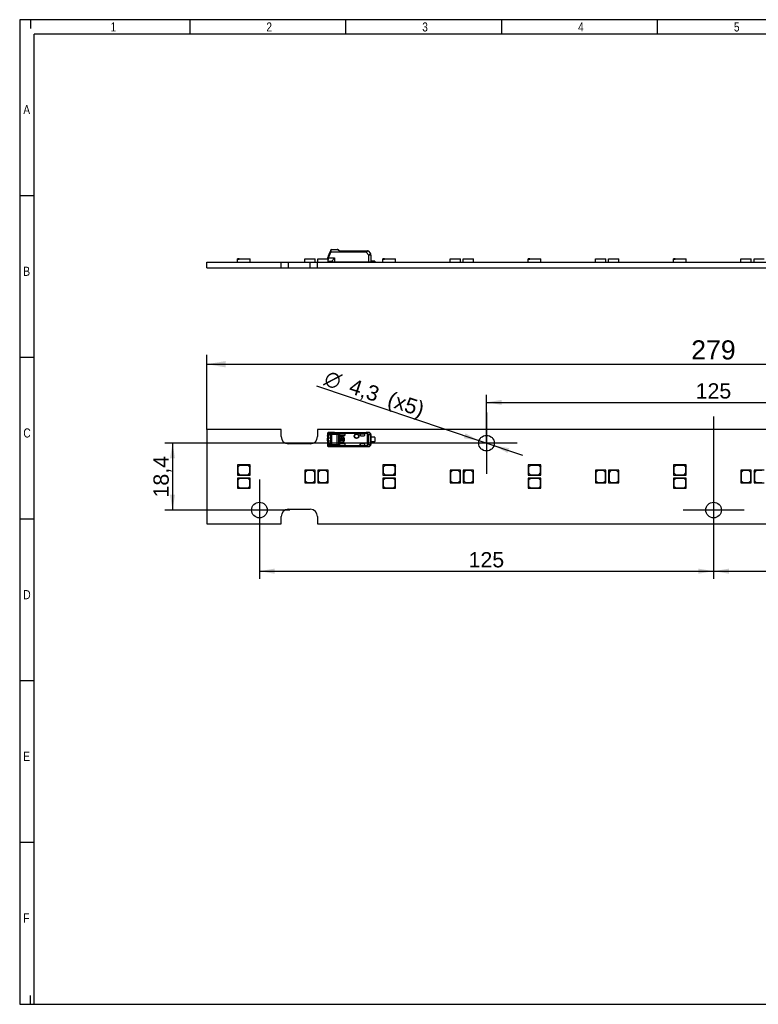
# Model space of a CAD drawing. Header units: millimetres. Extents: x 16 to 406, y 5 to 285.
# Tile 1 of 3: x 16 to 219, y 14 to 285. Entities that reach past the tile are written whole.
import ezdxf
from ezdxf.enums import TextEntityAlignment as Align
from ezdxf.lldxf.tags import DXFTag

# ---------------------------------------------------------------- set-up
doc = ezdxf.new("R2010")
doc.units = ezdxf.units.MM
for name, color, linetype in [('10', 7, 'Continuous'), ('Default', 7, 'Continuous'), ('LINLED_280X26MM_', 7, 'Continuous')]:
    doc.layers.add(name, color=color, linetype=linetype)
doc.styles.add('SEACAD_Arial', font='arial.ttf')
doc.styles.add('SEACAD_Solid_Edge_ANSI1_Symbols', font='semeca1.ttf')
tags = doc.linetypes.add('CENTER2', pattern=[28.575, 19.05, -3.175, 3.175, -3.175]).pattern_tags.tags
tags[10:11] = [DXFTag(74, 4), DXFTag(75, 0), DXFTag(340, '0'), DXFTag(46, 0.0), DXFTag(50, 0.0), DXFTag(44, 0.0), DXFTag(45, 0.0)]
tags[8:9] = [DXFTag(74, 4), DXFTag(75, 0), DXFTag(340, '0'), DXFTag(46, 0.0), DXFTag(50, 0.0), DXFTag(44, 0.0), DXFTag(45, 0.0)]
tags[6:7] = [DXFTag(74, 4), DXFTag(75, 0), DXFTag(340, '0'), DXFTag(46, 0.0), DXFTag(50, 0.0), DXFTag(44, 0.0), DXFTag(45, 0.0)]
tags[4:5] = [DXFTag(74, 4), DXFTag(75, 0), DXFTag(340, '0'), DXFTag(46, 0.0), DXFTag(50, 0.0), DXFTag(44, 0.0), DXFTag(45, 0.0)]
doc.dimstyles.new('ISO', dxfattribs={"dimtxt": 5.25, "dimasz": 5.25, "dimexe": 2.625, "dimexo": 0, "dimgap": 1.3125, "dimtad": 1, "dimtxsty": 'SEACAD_Arial', "dimblk1": '_SE_FILLED', "dimblk2": '_SE_FILLED', "dimsah": 1, "dimcen": 2.625, "dimadec": 0, "dimazin": 0, "dimtfac": 0.5, "dimtdec": 3, "dimtmove": 0, "dimatfit": 3, "dimfxl": 1, "dimarcsym": 0})

# ---------------------------------------------------------------- blocks, each defined once
blk = doc.blocks.new('SEANNOT_GROUP')
at = {"layer": 'Default', "color": 7, "linetype": 'CENTER2'}
for p, q in [((81.63, 158.02), (81.63, 141.22)), ((90.03, 149.62), (73.23, 149.62))]:
    blk.add_line(p, q, dxfattribs=at)
blk = doc.blocks.new('SEANNOT_GROUP1')
at = {"layer": 'Default', "color": 7, "linetype": 'CENTER2'}
for p, q in [((206.63, 158.02), (206.63, 141.22)), ((215.03, 149.62), (198.23, 149.62))]:
    blk.add_line(p, q, dxfattribs=at)
blk = doc.blocks.new('SEANNOT_GROUP2')
at = {"layer": 'Default', "color": 7, "linetype": 'CENTER2'}
for p, q in [((144.13, 176.42), (144.13, 159.62)), ((152.53, 168.02), (135.73, 168.02))]:
    blk.add_line(p, q, dxfattribs=at)
blk = doc.blocks.new('SEANNOT_GROUP5')
at = {"layer": 'Default', "color": 7, "linetype": 'CENTER2'}
blk.add_line((206.63, 175.32), (206.63, 142.32), dxfattribs=at)
blk = doc.blocks.new('SE')
at = {"layer": 'LINLED_280X26MM_', "color": 7, "linetype": 'Continuous'}
for p, q in [((87.63, 171.82), (67.13, 171.82)), ((67.13, 171.82), (67.13, 145.82)), ((87.63, 169.82), (87.63, 171.82)), ((315.63, 171.82), (97.63, 171.82)), ((97.63, 171.82), (97.63, 169.82)), ((101.07, 170.75), (100.49, 170.76)), ((101.26, 170.95), (100.68, 170.96)), ((102.28, 170.96), (100.68, 170.96)), ((101.26, 170.95), (101.26, 170.94)), ((101.26, 170.95), (111.05, 170.95)), ((101.26, 170.94), (111.05, 170.94)), ((102.28, 170.97), (102.28, 170.96)), ((102.28, 170.97), (111.73, 170.97)), ((111.17, 170.86), (103.64, 170.86)), ((111.72, 170.96), (111.05, 170.95)), ((111.05, 170.94), (111.05, 170.95)), ((111.17, 170.86), (111.17, 170.68)), ((111.17, 170.68), (111.26, 170.84)), ((111.72, 170.96), (111.73, 170.97)), ((100.33, 170.57), (100.33, 169.82)), ((100.63, 169.78), (100.33, 169.82)), ((100.33, 169.82), (100.33, 169.37)), ((100.63, 169.37), (100.33, 169.37)), ((100.33, 168.67), (100.33, 169.37)), ((100.33, 168.67), (100.63, 168.67)), ((100.33, 168.67), (100.33, 168.22)), ((100.33, 168.22), (100.63, 168.27)), ((100.33, 168.23), (100.33, 167.48)), ((100.39, 170.72), (100.39, 170.17)), ((100.39, 170.17), (100.68, 170.09)), ((100.63, 169.37), (100.63, 169.78)), ((101.23, 169.37), (100.63, 169.37)), ((100.63, 168.67), (100.63, 169.37)), ((100.63, 168.67), (101.23, 168.67)), ((100.63, 168.27), (100.63, 168.67)), ((100.68, 170.49), (101.01, 170.48)), ((100.68, 170.49), (100.96, 170.38)), ((100.96, 170.38), (101.13, 170.38)), ((101.08, 170.46), (101.01, 170.48)), ((101.23, 169.87), (101.23, 168.17)), ((101.25, 167.61), (101.25, 170.44)), ((101.44, 170.44), (101.25, 170.44)), ((103.08, 170.56), (101.44, 170.56)), ((101.44, 170.56), (101.44, 170.44)), ((103.08, 170.44), (101.44, 170.44)), ((101.44, 170.44), (101.44, 167.61)), ((103.08, 170.44), (103.08, 170.56)), ((103.08, 167.61), (103.08, 170.44)), ((103.42, 170.51), (103.42, 167.53)), ((111.17, 170.68), (103.7, 170.68)), ((103.7, 170.38), (103.7, 170.66)), ((103.7, 170.38), (103.7, 170.33)), ((103.7, 167.71), (103.7, 170.33)), ((103.8, 169.52), (103.77, 169.52)), ((103.77, 169.52), (103.77, 168.52)), ((103.77, 168.52), (103.8, 168.52)), ((103.8, 169.52), (103.8, 168.52)), ((103.98, 169.09), (103.88, 169.09)), ((103.88, 169.09), (103.88, 168.96)), ((103.88, 168.96), (103.98, 168.96)), ((103.9, 170.58), (105.23, 170.58)), ((103.9, 170.58), (103.9, 170.58)), ((103.9, 170.58), (105.23, 170.58)), ((103.9, 170.13), (105.03, 170.13)), ((104, 169.75), (104, 169.72)), ((104.6, 169.75), (104, 169.75)), ((104.6, 169.72), (104, 169.72)), ((104, 168.32), (104, 168.3)), ((104, 168.32), (104.6, 168.32)), ((104, 168.3), (104.6, 168.3)), ((104.52, 169.09), (104.11, 169.09)), ((104.11, 168.96), (104.52, 168.96)), ((104.23, 168.69), (104.23, 168.82)), ((104.4, 168.82), (104.4, 168.69)), ((104.6, 169.72), (104.6, 169.75)), ((104.6, 168.3), (104.6, 168.32)), ((104.75, 169.09), (104.65, 169.09)), ((104.65, 168.96), (104.75, 168.96)), ((104.88, 169.52), (104.75, 169.52)), ((104.75, 169.52), (104.75, 169.09)), ((104.75, 168.96), (104.75, 168.53)), ((104.75, 168.53), (104.88, 168.53)), ((104.88, 168.53), (104.88, 169.52)), ((105.03, 169.32), (105, 169.32)), ((105, 168.72), (105, 169.32)), ((105, 168.72), (105.03, 168.72)), ((105.03, 168.72), (105.03, 169.32)), ((105.23, 170.33), (105.23, 170.58)), ((105.23, 170.33), (105.23, 170.58)), ((105.23, 170.58), (105.23, 170.58)), ((105.23, 170.33), (105.23, 170.33)), ((109.33, 170.58), (109.33, 170.27)), ((110.43, 170.58), (109.33, 170.58)), ((109.33, 170.58), (109.34, 170.58)), ((109.33, 170.27), (109.34, 170.27)), ((109.34, 170.27), (109.34, 170.58)), ((109.34, 170.58), (110.43, 170.58)), ((109.53, 170.07), (110.43, 170.07)), ((110.43, 170.58), (110.43, 170.58)), ((110.63, 170.27), (110.63, 170.38)), ((111.4, 167.69), (111.4, 170.35)), ((111.55, 170.35), (111.4, 170.35)), ((112.18, 170.36), (111.55, 170.35)), ((111.55, 170.35), (111.55, 167.69)), ((112.32, 170.36), (112.18, 170.36)), ((112.18, 167.69), (112.18, 170.36)), ((112.33, 170.37), (112.32, 170.36)), ((112.32, 170.36), (112.32, 167.69)), ((112.33, 170.37), (112.33, 169.65)), ((112.33, 168.4), (112.33, 169.65)), ((113.28, 169.65), (112.33, 169.65)), ((112.33, 168.4), (112.33, 167.67)), ((113.28, 168.4), (112.33, 168.4)), ((113.43, 169.6), (113.43, 168.45)), ((95.63, 167.82), (89.63, 167.82)), ((100.68, 167.95), (100.39, 167.88)), ((100.39, 167.88), (100.39, 167.32)), ((100.49, 167.28), (101.07, 167.3)), ((100.96, 167.66), (100.68, 167.56)), ((101.01, 167.56), (100.68, 167.56)), ((100.68, 167.08), (101.26, 167.1)), ((100.68, 167.08), (102.28, 167.08)), ((101.13, 167.66), (100.96, 167.66)), ((101.01, 167.56), (101.06, 167.58)), ((101.44, 167.61), (101.25, 167.61)), ((111.05, 167.1), (101.26, 167.1)), ((101.26, 167.1), (101.26, 167.1)), ((101.26, 167.1), (111.05, 167.1)), ((101.44, 167.61), (103.08, 167.61)), ((101.44, 167.61), (101.44, 167.48)), ((103.08, 167.48), (101.44, 167.48)), ((102.28, 167.08), (102.28, 167.07)), ((102.28, 167.07), (111.73, 167.07)), ((103.7, 167.38), (103.42, 167.53)), ((103.64, 167.19), (111.17, 167.19)), ((103.7, 167.71), (103.7, 167.67)), ((103.7, 167.38), (103.7, 167.67)), ((103.7, 167.38), (103.7, 167.37)), ((103.7, 167.37), (111.17, 167.37)), ((105.03, 167.91), (103.9, 167.91)), ((103.9, 167.47), (105.23, 167.47)), ((103.9, 167.47), (103.9, 167.47)), ((103.9, 167.47), (105.23, 167.47)), ((105.23, 167.47), (105.23, 167.72)), ((105.23, 167.71), (105.23, 167.72)), ((105.23, 167.47), (105.23, 167.71)), ((105.23, 167.47), (105.23, 167.47)), ((109.34, 167.77), (109.33, 167.77)), ((109.33, 167.77), (109.33, 167.47)), ((109.33, 167.47), (109.34, 167.47)), ((109.33, 167.47), (110.43, 167.47)), ((109.34, 167.47), (109.34, 167.77)), ((109.34, 167.47), (110.43, 167.47)), ((110.43, 167.97), (109.53, 167.97)), ((110.43, 167.47), (110.43, 167.47)), ((110.63, 167.67), (110.63, 167.77)), ((111.05, 167.1), (111.05, 167.1)), ((111.05, 167.1), (111.72, 167.09)), ((111.17, 167.37), (111.17, 167.19)), ((111.26, 167.2), (111.17, 167.37)), ((111.4, 167.69), (111.55, 167.69)), ((111.55, 167.69), (112.18, 167.69)), ((111.73, 167.07), (111.72, 167.09)), ((112.18, 167.69), (112.32, 167.69)), ((112.32, 167.69), (112.33, 167.67)), ((78.6, 162.02), (75.6, 162.02)), ((75.6, 162.02), (75.6, 159.22)), ((76.2, 161.92), (75.7, 161.42)), ((75.7, 161.42), (75.7, 159.82)), ((78.5, 161.92), (76.2, 161.92)), ((79, 161.42), (78.5, 161.92)), ((79.1, 162.02), (78.6, 162.02)), ((78.6, 162.02), (79.1, 161.52)), ((79, 159.82), (79, 161.42)), ((79.1, 161.52), (79.1, 162.02)), ((79.1, 159.22), (79.1, 161.52)), ((94.65, 160.57), (94.15, 160.57)), ((94.15, 160.57), (94.15, 160.07)), ((94.15, 160.07), (94.65, 160.57)), ((94.15, 160.07), (94.15, 157.07)), ((94.75, 160.47), (94.25, 159.97)), ((94.25, 159.97), (94.25, 157.67)), ((96.95, 160.57), (94.65, 160.57)), ((96.35, 160.47), (94.75, 160.47)), ((96.85, 159.97), (96.35, 160.47)), ((96.85, 157.67), (96.85, 159.97)), ((96.95, 157.07), (96.95, 160.57)), ((98.25, 160.57), (97.75, 160.57)), ((97.75, 160.57), (97.75, 160.07)), ((97.75, 160.07), (98.25, 160.57)), ((97.75, 160.07), (97.75, 157.07)), ((98.35, 160.47), (97.85, 159.97)), ((97.85, 159.97), (97.85, 157.67)), ((100.55, 160.57), (98.25, 160.57)), ((99.95, 160.47), (98.35, 160.47)), ((100.45, 159.97), (99.95, 160.47)), ((100.45, 157.67), (100.45, 159.97)), ((100.55, 157.07), (100.55, 160.57)), ((118.6, 162.02), (115.6, 162.02)), ((115.6, 162.02), (115.6, 159.22)), ((116.2, 161.92), (115.7, 161.42)), ((115.7, 161.42), (115.7, 159.82)), ((118.5, 161.92), (116.2, 161.92)), ((119, 161.42), (118.5, 161.92)), ((119.1, 162.02), (118.6, 162.02)), ((118.6, 162.02), (119.1, 161.52)), ((119, 159.82), (119, 161.42)), ((119.1, 161.52), (119.1, 162.02)), ((119.1, 159.22), (119.1, 161.52)), ((134.65, 160.57), (134.15, 160.57)), ((134.15, 160.57), (134.15, 160.07)), ((134.15, 160.07), (134.65, 160.57)), ((134.15, 160.07), (134.15, 157.07)), ((134.75, 160.47), (134.25, 159.97)), ((134.25, 159.97), (134.25, 157.67)), ((136.95, 160.57), (134.65, 160.57)), ((136.35, 160.47), (134.75, 160.47)), ((136.85, 159.97), (136.35, 160.47)), ((136.85, 157.67), (136.85, 159.97)), ((136.95, 157.07), (136.95, 160.57)), ((138.25, 160.57), (137.75, 160.57)), ((137.75, 160.57), (137.75, 160.07)), ((137.75, 160.07), (138.25, 160.57)), ((137.75, 160.07), (137.75, 157.07)), ((138.35, 160.47), (137.85, 159.97)), ((137.85, 159.97), (137.85, 157.67)), ((140.55, 160.57), (138.25, 160.57)), ((139.95, 160.47), (138.35, 160.47)), ((140.45, 159.97), (139.95, 160.47)), ((140.45, 157.67), (140.45, 159.97)), ((140.55, 157.07), (140.55, 160.57)), ((158.6, 162.02), (155.6, 162.02)), ((155.6, 162.02), (155.6, 159.22)), ((156.2, 161.92), (155.7, 161.42)), ((155.7, 161.42), (155.7, 159.82)), ((158.5, 161.92), (156.2, 161.92)), ((159, 161.42), (158.5, 161.92)), ((159.1, 162.02), (158.6, 162.02)), ((158.6, 162.02), (159.1, 161.52)), ((159, 159.82), (159, 161.42)), ((159.1, 161.52), (159.1, 162.02)), ((159.1, 159.22), (159.1, 161.52)), ((174.65, 160.57), (174.15, 160.57)), ((174.15, 160.57), (174.15, 160.07)), ((174.15, 160.07), (174.65, 160.57)), ((174.15, 160.07), (174.15, 157.07)), ((174.75, 160.47), (174.25, 159.97)), ((174.25, 159.97), (174.25, 157.67)), ((176.95, 160.57), (174.65, 160.57)), ((176.35, 160.47), (174.75, 160.47)), ((176.85, 159.97), (176.35, 160.47)), ((176.85, 157.67), (176.85, 159.97)), ((176.95, 157.07), (176.95, 160.57)), ((178.25, 160.57), (177.75, 160.57)), ((177.75, 160.57), (177.75, 160.07)), ((177.75, 160.07), (178.25, 160.57)), ((177.75, 160.07), (177.75, 157.07)), ((178.35, 160.47), (177.85, 159.97)), ((177.85, 159.97), (177.85, 157.67)), ((180.55, 160.57), (178.25, 160.57)), ((179.95, 160.47), (178.35, 160.47)), ((180.45, 159.97), (179.95, 160.47)), ((180.45, 157.67), (180.45, 159.97)), ((180.55, 157.07), (180.55, 160.57)), ((198.6, 162.02), (195.6, 162.02)), ((195.6, 162.02), (195.6, 159.22)), ((196.2, 161.92), (195.7, 161.42)), ((195.7, 161.42), (195.7, 159.82)), ((198.5, 161.92), (196.2, 161.92)), ((199, 161.42), (198.5, 161.92)), ((199.1, 162.02), (198.6, 162.02)), ((198.6, 162.02), (199.1, 161.52)), ((199, 159.82), (199, 161.42)), ((199.1, 161.52), (199.1, 162.02)), ((199.1, 159.22), (199.1, 161.52)), ((214.65, 160.57), (214.15, 160.57)), ((214.15, 160.57), (214.15, 160.07)), ((214.15, 160.07), (214.65, 160.57)), ((214.15, 160.07), (214.15, 157.07)), ((214.75, 160.47), (214.25, 159.97)), ((214.25, 159.97), (214.25, 157.67)), ((216.95, 160.57), (214.65, 160.57)), ((216.35, 160.47), (214.75, 160.47)), ((216.85, 159.97), (216.35, 160.47)), ((216.85, 157.67), (216.85, 159.97)), ((216.95, 157.07), (216.95, 160.57)), ((218.25, 160.57), (217.75, 160.57)), ((217.75, 160.57), (217.75, 160.07)), ((217.75, 160.07), (218.25, 160.57)), ((217.75, 160.07), (217.75, 157.07)), ((218.35, 160.47), (217.85, 159.97)), ((217.85, 159.97), (217.85, 157.67)), ((220.55, 160.57), (218.25, 160.57)), ((219.95, 160.47), (218.35, 160.47)), ((75.6, 159.22), (79.1, 159.22)), ((79.1, 158.42), (75.6, 158.42)), ((75.6, 158.42), (75.6, 156.12)), ((75.7, 159.82), (76.2, 159.32)), ((76.2, 158.32), (75.7, 157.82)), ((75.7, 157.82), (75.7, 156.22)), ((76.2, 159.32), (78.5, 159.32)), ((78.5, 158.32), (76.2, 158.32)), ((78.5, 159.32), (79, 159.82)), ((79, 157.82), (78.5, 158.32)), ((79, 156.22), (79, 157.82)), ((79.1, 155.62), (79.1, 158.42)), ((94.25, 157.67), (94.75, 157.17)), ((96.35, 157.17), (96.85, 157.67)), ((97.85, 157.67), (98.35, 157.17)), ((99.95, 157.17), (100.45, 157.67)), ((115.6, 159.22), (119.1, 159.22)), ((119.1, 158.42), (115.6, 158.42)), ((115.6, 158.42), (115.6, 156.12)), ((115.7, 159.82), (116.2, 159.32)), ((116.2, 158.32), (115.7, 157.82)), ((115.7, 157.82), (115.7, 156.22)), ((116.2, 159.32), (118.5, 159.32)), ((118.5, 158.32), (116.2, 158.32)), ((118.5, 159.32), (119, 159.82)), ((119, 157.82), (118.5, 158.32)), ((119, 156.22), (119, 157.82)), ((119.1, 155.62), (119.1, 158.42)), ((134.25, 157.67), (134.75, 157.17)), ((136.35, 157.17), (136.85, 157.67)), ((137.85, 157.67), (138.35, 157.17)), ((139.95, 157.17), (140.45, 157.67)), ((155.6, 159.22), (159.1, 159.22)), ((159.1, 158.42), (155.6, 158.42)), ((155.6, 158.42), (155.6, 156.12)), ((155.7, 159.82), (156.2, 159.32)), ((156.2, 158.32), (155.7, 157.82)), ((155.7, 157.82), (155.7, 156.22)), ((156.2, 159.32), (158.5, 159.32)), ((158.5, 158.32), (156.2, 158.32)), ((158.5, 159.32), (159, 159.82)), ((159, 157.82), (158.5, 158.32)), ((159, 156.22), (159, 157.82)), ((159.1, 155.62), (159.1, 158.42)), ((174.25, 157.67), (174.75, 157.17)), ((176.35, 157.17), (176.85, 157.67)), ((177.85, 157.67), (178.35, 157.17)), ((179.95, 157.17), (180.45, 157.67)), ((195.6, 159.22), (199.1, 159.22)), ((199.1, 158.42), (195.6, 158.42)), ((195.6, 158.42), (195.6, 156.12)), ((195.7, 159.82), (196.2, 159.32)), ((196.2, 158.32), (195.7, 157.82)), ((195.7, 157.82), (195.7, 156.22)), ((196.2, 159.32), (198.5, 159.32)), ((198.5, 158.32), (196.2, 158.32)), ((198.5, 159.32), (199, 159.82)), ((199, 157.82), (198.5, 158.32)), ((199, 156.22), (199, 157.82)), ((199.1, 155.62), (199.1, 158.42)), ((214.25, 157.67), (214.75, 157.17)), ((216.35, 157.17), (216.85, 157.67)), ((217.85, 157.67), (218.35, 157.17)), ((75.6, 156.12), (75.6, 155.62)), ((76.1, 155.62), (75.6, 156.12)), ((75.6, 155.62), (76.1, 155.62)), ((75.7, 156.22), (76.2, 155.72)), ((76.1, 155.62), (79.1, 155.62)), ((76.2, 155.72), (78.5, 155.72)), ((78.5, 155.72), (79, 156.22)), ((94.15, 157.07), (96.95, 157.07)), ((94.75, 157.17), (96.35, 157.17)), ((97.75, 157.07), (100.55, 157.07)), ((98.35, 157.17), (99.95, 157.17)), ((115.6, 156.12), (115.6, 155.62)), ((116.1, 155.62), (115.6, 156.12)), ((115.6, 155.62), (116.1, 155.62)), ((115.7, 156.22), (116.2, 155.72)), ((116.1, 155.62), (119.1, 155.62)), ((116.2, 155.72), (118.5, 155.72)), ((118.5, 155.72), (119, 156.22)), ((134.15, 157.07), (136.95, 157.07)), ((134.75, 157.17), (136.35, 157.17)), ((137.75, 157.07), (140.55, 157.07)), ((138.35, 157.17), (139.95, 157.17)), ((155.6, 156.12), (155.6, 155.62)), ((156.1, 155.62), (155.6, 156.12)), ((155.6, 155.62), (156.1, 155.62)), ((155.7, 156.22), (156.2, 155.72)), ((156.1, 155.62), (159.1, 155.62)), ((156.2, 155.72), (158.5, 155.72)), ((158.5, 155.72), (159, 156.22)), ((174.15, 157.07), (176.95, 157.07)), ((174.75, 157.17), (176.35, 157.17)), ((177.75, 157.07), (180.55, 157.07)), ((178.35, 157.17), (179.95, 157.17)), ((195.6, 156.12), (195.6, 155.62)), ((196.1, 155.62), (195.6, 156.12)), ((195.6, 155.62), (196.1, 155.62)), ((195.7, 156.22), (196.2, 155.72)), ((196.1, 155.62), (199.1, 155.62)), ((196.2, 155.72), (198.5, 155.72)), ((198.5, 155.72), (199, 156.22)), ((214.15, 157.07), (216.95, 157.07)), ((214.75, 157.17), (216.35, 157.17)), ((217.75, 157.07), (220.55, 157.07)), ((218.35, 157.17), (219.95, 157.17)), ((89.63, 149.82), (95.63, 149.82)), ((87.63, 145.82), (87.63, 147.82)), ((97.63, 147.82), (97.63, 145.82)), ((67.13, 145.82), (87.63, 145.82)), ((97.63, 145.82), (315.63, 145.82))]:
    blk.add_line(p, q, dxfattribs=at)
for centre, radius in [((108.38, 169.97), 0.657), ((108.38, 169.97), 0.586), ((108.38, 169.97), 0.552), ((108.38, 169.97), 0.55), ((144.13, 168.02), 2.15), ((81.63, 149.62), 2.15), ((206.63, 149.62), 2.15)]:
    blk.add_circle(centre, radius, dxfattribs=at)
for centre, radius, start, end in [((100.56, 170.75), 0.167, 132.1342, 188.1609), ((100.68, 170.63), 0.333, 89.1455, 134.005), ((100.68, 170.77), 0.195, 92.0033, 181.5118), ((101.28, 170.74), 0.207, 95.1481, 176.892), ((100.86, 170.47), 0.346, 26.1713, 53.8588), ((101.42, 170.53), 0.262, 102.9533, 160.2794), ((100.98, 170.64), 0.408, 21.2415, 47.861), ((100.18, 170.28), 1.29, 12.8599, 23.4072), ((104.13, 169.65), 1.3, 112.115, 129.3324), ((103.23, 170.62), 0.473, 6.7859, 29.799), ((111.18, 170.64), 0.213, 68.9631, 92.4493), ((110.97, 170.34), 0.583, 1.2452, 60.4151), ((111.72, 170.36), 0.6, 0.0044, 89.8384), ((89.63, 169.82), 2, 180, 270), ((95.63, 169.82), 2, 270, 0), ((101.06, 169.87), 0.733, 156.2191, 184.1962), ((101.06, 168.17), 0.731, 175.7732, 203.7808), ((101.75, 169.79), 1.11, 164.1252, 180.5827), ((101.61, 168.24), 0.978, 178.2685, 197.0288), ((100.35, 170.18), 0.934, 15.7622, 27.9319), ((101.47, 170.32), 0.249, 96.8298, 150.7248), ((103.06, 170.93), 0.368, 273.1487, 312.1797), ((103.07, 171.27), 0.829, 270.6937, 294.971), ((104.19, 169.36), 1.39, 110.5131, 123.6749), ((104, 169.52), 0.226, 90, 180), ((104, 168.52), 0.226, 180, 270), ((104, 169.52), 0.2, 90, 180), ((104, 168.52), 0.2, 180, 270), ((104.32, 169.02), 0.337, 11.3273, 168.6727), ((104.32, 169.02), 0.337, 191.3273, 255.7958), ((104.32, 169.02), 0.217, 17.7847, 162.2153), ((104.32, 169.02), 0.217, 197.7847, 247.568), ((104.32, 169.02), 0.337, 284.2042, 348.6727), ((104.32, 169.02), 0.217, 292.432, 342.2153), ((104.6, 169.32), 0.426, 0, 90), ((104.6, 169.32), 0.4, 0, 90), ((104.6, 168.72), 0.4, 270, 0), ((104.6, 168.72), 0.426, 270, 0), ((110.43, 170.27), 0.2, 270, 0), ((113.28, 169.4), 0.25, 53.1301, 90), ((113.28, 168.65), 0.25, 270, 306.8699), ((100.71, 167.44), 0.378, 189.6915, 217.3599), ((100.68, 167.42), 0.334, 226.0583, 270.8125), ((100.68, 167.28), 0.195, 178.48, 268.0009), ((100.87, 167.58), 0.346, 306.1297, 333.8377), ((101.28, 167.31), 0.207, 183.1147, 264.8366), ((100.35, 167.86), 0.934, 332.0817, 344.248), ((101.42, 167.51), 0.262, 199.7328, 257.0452), ((101.47, 167.73), 0.249, 209.2644, 263.1817), ((100.98, 167.4), 0.409, 312.1604, 338.7603), ((100.18, 167.77), 1.29, 336.613, 347.1304), ((21.62, 167.57), 81.46, 359.9391, 0.0276), ((103.07, 166.77), 0.835, 65.1137, 89.2196), ((103.06, 167.12), 0.364, 47.612, 87.059), ((103.04, 167.71), 0.416, 308.9401, 334.2407), ((104.12, 168.38), 1.28, 230.5835, 248.1417), ((102.87, 167.54), 0.848, 335.6644, 348.4196), ((110.43, 167.77), 0.2, 0, 90), ((111.18, 167.4), 0.213, 267.5505, 291.0353), ((110.97, 167.71), 0.581, 299.4693, 358.8718), ((111.72, 167.69), 0.6, 270.167, 359.9956), ((89.63, 147.82), 2, 90, 180), ((95.63, 147.82), 2, 0, 90)]:
    blk.add_arc(centre, radius, start, end, dxfattribs=at)
for centre, major_axis, ratio, start_param, end_param in [((100.49, 169.86), (0, -0.9), 0.34204, 3.132977, 3.443088), ((101.26, 170.75), (-0.005, -0.2), 0.939661, 3.16702, 4.734915), ((102.28, 170.37), (0, -0.6), 0.999962, 3.141593, 3.321417), ((111.72, 170.36), (0.006, -0.6), 0.766027, 1.56283, 3.125796), ((111.73, 170.37), (-0.424, -0.424), 0.999924, 2.356233, 3.933355), ((100.53, 170.57), (-0.2, 0), 0.754543, 6.092026, 6.283031), ((103.9, 170.38), (0, -0.2), 0.999994, 3.140535, 4.712389), ((103.9, 170.38), (0, -0.2), 0.999994, 3.140004, 4.712389), ((103.9, 170.33), (0, -0.2), 0.999848, 4.712389, 6.283185), ((105.03, 170.33), (-0.141, -0.141), 0.999695, 0.785246, 2.356347), ((105.03, 170.33), (-0.141, -0.141), 0.999695, 1.570796, 2.343651), ((109.53, 170.27), (0.2, 0), 0.999848, 3.141593, 4.712389), ((109.54, 170.27), (0.2, 0), 0.999848, 3.141593, 4.712389), ((110.43, 170.38), (0, -0.2), 0.999994, 1.570796, 3.141593), ((110.43, 170.38), (0, -0.2), 0.999994, 1.570796, 3.141593), ((100.53, 167.48), (0.2, 0), 0.754543, 3.141566, 3.269979), ((100.49, 168.18), (0.001, 0.902), 0.342128, 2.840741, 3.150375), ((100.58, 167.32), (0.134, 0.148), 0.8975, 2.254603, 3.14124), ((101.26, 167.3), (0.005, -0.2), 0.939661, 4.689876, 6.257716), ((102.28, 167.67), (0, -0.6), 0.999962, 6.103357, 6.283185), ((103.9, 167.71), (0, 0.2), 0.999848, 0, 1.570796), ((103.9, 167.67), (0, 0.2), 0.999994, 1.570796, 3.141593), ((103.9, 167.67), (0, 0.2), 0.999994, 1.570796, 3.141593), ((105.03, 167.71), (-0.141, 0.141), 0.999695, 3.926839, 5.497939), ((105.03, 167.71), (-0.141, 0.141), 0.999695, 3.9588, 4.712389), ((109.53, 167.77), (0.2, 0), 0.999848, 1.570796, 3.141593), ((109.54, 167.77), (0.2, 0), 0.999848, 1.570796, 3.141593), ((110.43, 167.67), (0, 0.2), 0.999994, 3.141593, 4.712389), ((110.43, 167.67), (0, 0.2), 0.999994, 3.141593, 4.712389), ((111.72, 167.69), (-0.006, -0.6), 0.766027, 0.015856, 1.578763), ((111.73, 167.67), (-0.424, 0.424), 0.999924, 2.349833, 3.926953)]:
    blk.add_ellipse(centre, major_axis=major_axis, ratio=ratio, start_param=start_param, end_param=end_param, dxfattribs=at)
for points, degree, knots in [([(100.45, 170.87), (100.43, 170.85), (100.4, 170.82), (100.36, 170.74), (100.35, 170.69), (100.34, 170.66)], 3, [0, 0, 0, 0, 0.222364, 0.4647431, 0.7741621, 0.7741621, 0.7741621, 0.7741621]), ([(111.05, 170.95), (111.06, 170.95), (111.09, 170.95), (111.13, 170.94), (111.16, 170.93), (111.19, 170.92), (111.23, 170.89), (111.25, 170.86), (111.26, 170.84)], 3, [0, 0, 0, 0, 0.120723, 0.235221, 0.34634, 0.457185, 0.682198, 1, 1, 1, 1]), ([(111.17, 170.86), (111.17, 170.87), (111.17, 170.89), (111.15, 170.91), (111.13, 170.93), (111.09, 170.94), (111.06, 170.94), (111.05, 170.94)], 3, [0, 0, 0, 0, 0.272042, 0.497908, 0.684926, 0.845835, 1, 1, 1, 1]), ([(100.39, 170.72), (100.39, 170.71), (100.37, 170.7), (100.35, 170.67), (100.34, 170.64), (100.33, 170.61), (100.33, 170.58), (100.33, 170.57)], 3, [0, 0, 0, 0, 0.20636, 0.408491, 0.607418, 0.804218, 1, 1, 1, 1]), ([(100.96, 170.38), (100.96, 170.38), (100.93, 170.38), (100.88, 170.37), (100.81, 170.31), (100.74, 170.22), (100.7, 170.14), (100.68, 170.09)], 3, [0, 0, 0, 0, 0.000046, 0.262507, 0.516593, 0.762391, 1, 1, 1, 1]), ([(101.01, 170.48), (101.1, 170.48), (101.16, 170.3), (101.23, 170.13), (101.23, 169.87)], 2, [0, 0, 0, 0.5, 0.5, 1, 1, 1]), ([(101.23, 168.17), (101.23, 167.92), (101.16, 167.74), (101.1, 167.56), (101.01, 167.56)], 2, [0, 0, 0, 0.5, 0.5, 1, 1, 1]), ([(100.33, 167.48), (100.33, 167.46), (100.34, 167.43), (100.35, 167.38), (100.36, 167.35), (100.38, 167.33), (100.39, 167.32)], 3, [0, 0, 0, 0, 0.244652, 0.491458, 0.742562, 1, 1, 1, 1]), ([(100.68, 167.56), (100.6, 167.56), (100.52, 167.64), (100.45, 167.72), (100.39, 167.88)], 2, [0, 0, 0, 0.5, 0.5, 1, 1, 1]), ([(100.68, 167.95), (100.69, 167.93), (100.71, 167.88), (100.74, 167.82), (100.78, 167.77), (100.82, 167.72), (100.86, 167.69), (100.91, 167.66), (100.94, 167.66), (100.96, 167.66)], 3, [0, 0, 0, 0, 0.117572, 0.243562, 0.37798, 0.520832, 0.672119, 0.831843, 1, 1, 1, 1]), ([(111.26, 167.2), (111.25, 167.19), (111.24, 167.16), (111.21, 167.14), (111.18, 167.12), (111.13, 167.1), (111.07, 167.1), (111.05, 167.1)], 3, [0, 0, 0, 0, 0.225106, 0.406821, 0.546306, 0.765172, 1, 1, 1, 1]), ([(111.05, 167.1), (111.06, 167.1), (111.08, 167.1), (111.11, 167.11), (111.13, 167.12), (111.15, 167.13), (111.16, 167.14), (111.17, 167.16), (111.17, 167.18), (111.17, 167.19)], 3, [0, 0, 0, 0, 0.110474, 0.221192, 0.340028, 0.473427, 0.625996, 0.800833, 1, 1, 1, 1])]:
    blk.add_open_spline(points, degree=degree, knots=knots, dxfattribs=at)
for points, degree in [([(100.39, 170.17), (100.51, 170.49), (100.68, 170.49)], 2), ([(103.7, 170.68), (103.7, 170.68), (103.7, 170.67), (103.7, 170.67), (103.7, 170.66), (103.7, 170.66)], 3), ([(111.4, 170.35), (111.4, 170.39), (111.38, 170.47), (111.3, 170.59), (111.22, 170.65), (111.17, 170.68)], 3), ([(111.17, 167.37), (111.22, 167.39), (111.3, 167.45), (111.38, 167.57), (111.4, 167.65), (111.4, 167.69)], 3)]:
    blk.add_open_spline(points, degree=degree, dxfattribs=at)
blk.add_rational_spline([(103.3, 170.66), (103.35, 170.62), (103.39, 170.57), (103.42, 170.51)], [1.03323215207, 0.973772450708, 0.994102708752, 1.0942229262], degree=3, dxfattribs=at)
blk = doc.blocks.new('SE1')
at = {"layer": 'LINLED_280X26MM_', "color": 7, "linetype": 'Continuous'}
for p, q in [((100.49, 219.07), (101.07, 220.67)), ((100.68, 219.01), (101.26, 220.6)), ((100.68, 219.6), (101.01, 220.5)), ((101.18, 220.96), (101.07, 220.67)), ((101.25, 221.17), (101.18, 220.96)), ((101.26, 220.65), (101.26, 220.6)), ((101.26, 220.65), (111.05, 220.65)), ((111.05, 220.6), (101.26, 220.6)), ((101.44, 221.25), (101.36, 221.01)), ((101.44, 221.3), (103.08, 221.3)), ((101.44, 221.3), (101.44, 221.25)), ((103.08, 221.25), (101.44, 221.25)), ((103.08, 221.25), (103.08, 221.3)), ((103.7, 221), (103.42, 221.19)), ((103.64, 220.89), (111.17, 220.89)), ((103.7, 221), (111.17, 221)), ((111.05, 220.6), (111.05, 220.65)), ((111.05, 220.6), (111.72, 219.8)), ((111.17, 221), (111.4, 221)), ((111.17, 221), (111.17, 220.89)), ((111.55, 220.93), (112.18, 220.18)), ((111.73, 217.9), (111.72, 219.8)), ((112.32, 219.8), (112.33, 217.9)), ((67.13, 216.25), (67.13, 217.85)), ((67.13, 217.85), (87.63, 217.85)), ((76.1, 218.75), (75.6, 218.75)), ((75.6, 218.65), (75.6, 218.75)), ((75.6, 218.65), (76.1, 218.65)), ((75.6, 217.85), (75.6, 218.65)), ((76.1, 218.65), (76.1, 218.75)), ((76.1, 218.75), (79.1, 218.75)), ((79.1, 217.85), (79.1, 218.75)), ((87.63, 216.25), (87.63, 217.85)), ((87.63, 217.85), (89.63, 217.85)), ((89.63, 216.25), (89.63, 217.85)), ((89.63, 217.85), (95.63, 217.85)), ((94.15, 218.75), (96.95, 218.75)), ((94.15, 217.85), (94.15, 218.75)), ((95.63, 216.25), (95.63, 217.85)), ((95.63, 217.85), (97.63, 217.85)), ((96.95, 217.85), (96.95, 218.75)), ((97.63, 216.25), (97.63, 217.85)), ((97.63, 217.85), (315.63, 217.85)), ((97.75, 218.75), (100.55, 218.75)), ((97.75, 217.85), (97.75, 218.75)), ((100.49, 219.07), (100.39, 218.81)), ((100.55, 217.85), (100.55, 218.75)), ((101.68, 218), (100.55, 218)), ((100.68, 219.01), (102.28, 219.01)), ((101.68, 218.08), (101.68, 217.9)), ((101.68, 217.9), (102.28, 217.9)), ((102.08, 217.85), (102.08, 217.9)), ((102.28, 219.01), (102.28, 217.9)), ((102.28, 217.9), (111.73, 217.9)), ((102.73, 217.85), (102.68, 217.9)), ((102.81, 217.9), (102.81, 217.85)), ((103.64, 217.9), (103.64, 217.89)), ((111.38, 217.9), (111.38, 217.85)), ((111.73, 217.9), (112.33, 217.9)), ((113.28, 218.15), (112.33, 218.15)), ((113.28, 218), (112.33, 218)), ((113.28, 218), (113.28, 218.15)), ((113.43, 218.15), (113.28, 218.15)), ((113.43, 218.15), (113.43, 217.95)), ((113.43, 217.85), (113.43, 217.95)), ((116.1, 218.75), (115.6, 218.75)), ((115.6, 218.65), (115.6, 218.75)), ((115.6, 218.65), (116.1, 218.65)), ((115.6, 217.85), (115.6, 218.65)), ((116.1, 218.65), (116.1, 218.75)), ((116.1, 218.75), (119.1, 218.75)), ((119.1, 217.85), (119.1, 218.75)), ((134.15, 218.75), (136.95, 218.75)), ((134.15, 217.85), (134.15, 218.75)), ((136.95, 217.85), (136.95, 218.75)), ((137.75, 218.75), (140.55, 218.75)), ((137.75, 217.85), (137.75, 218.75)), ((140.55, 217.85), (140.55, 218.75)), ((156.1, 218.75), (155.6, 218.75)), ((155.6, 218.65), (155.6, 218.75)), ((155.6, 218.65), (156.1, 218.65)), ((155.6, 217.85), (155.6, 218.65)), ((156.1, 218.65), (156.1, 218.75)), ((156.1, 218.75), (159.1, 218.75)), ((159.1, 217.85), (159.1, 218.75)), ((174.15, 218.75), (176.95, 218.75)), ((174.15, 217.85), (174.15, 218.75)), ((176.95, 217.85), (176.95, 218.75)), ((177.75, 218.75), (180.55, 218.75)), ((177.75, 217.85), (177.75, 218.75)), ((180.55, 217.85), (180.55, 218.75)), ((196.1, 218.75), (195.6, 218.75)), ((195.6, 218.65), (195.6, 218.75)), ((195.6, 218.65), (196.1, 218.65)), ((195.6, 217.85), (195.6, 218.65)), ((196.1, 218.65), (196.1, 218.75)), ((196.1, 218.75), (199.1, 218.75)), ((199.1, 217.85), (199.1, 218.75)), ((214.15, 218.75), (216.95, 218.75)), ((214.15, 217.85), (214.15, 218.75)), ((216.95, 217.85), (216.95, 218.75)), ((217.75, 218.75), (220.55, 218.75)), ((217.75, 217.85), (217.75, 218.75)), ((67.13, 216.25), (87.63, 216.25)), ((87.63, 216.25), (89.63, 216.25)), ((89.63, 216.25), (95.63, 216.25)), ((95.63, 216.25), (97.63, 216.25)), ((97.63, 216.25), (315.63, 216.25))]:
    blk.add_line(p, q, dxfattribs=at)
for centre, radius, start, end in [((101.44, 221.1), 0.2, 90, 159.9899), ((-8.52, 253.5), 114.59, 343.3388, 343.5257), ((103.08, 220.7), 0.599, 70.1119, 90.0349), ((103.07, 220.9), 0.353, 49.1239, 89.2924), ((103.12, 220.78), 0.505, 54.919, 71.3438), ((117.21, 237.5), 21.45, 229.5957, 230.7664), ((111.14, 220.46), 0.431, 73.9343, 85.5299), ((111.26, 224.81), 3.81, 268.7827, 271.9885), ((110.26, 227.01), 6.22, 279.2112, 281.925), ((111.4, 220.8), 0.2, 40.0001, 90), ((111.4, 220.8), 0.196, 39.3353, 82.5398), ((110.26, 227.01), 6.22, 281.925, 281.9788), ((111.72, 219.8), 0.6, 0.5, 40), ((101.33, 218.47), 1, 160.0137, 164.0332), ((101.49, 218.43), 1.16, 161.3406, 164.3149), ((98.52, 213.22), 6.17, 69.5507, 71.4033), ((101.78, 218.34), 1.24, 163.9797, 169.9207), ((78.12, 225.41), 23.44, 343.3359, 344.1579), ((103.43, 218.45), 0.6, 270, 290.2964), ((103.43, 218.45), 0.6, 290.2965, 293.5565), ((111.38, 218.45), 0.6, 246.4435, 270), ((113.28, 217.75), 0.25, 53.1301, 90)]:
    blk.add_arc(centre, radius, start, end, dxfattribs=at)
for centre, major_axis, ratio, start_param, end_param in [((101.26, 220.6), (0.188, -0.068), 0.0082, 1.573739, 3.141593), ((111.17, 220.8), (0, -0.2), 0.460757, 1.946347, 3.141593), ((111.72, 219.8), (-0.46, -0.386), 0.006685, 3.141593, 4.704499), ((111.72, 219.8), (0.6, 0.005), 0.008726, 0, 1.567882), ((100.58, 218.75), (-0.188, 0.068), 0.296455, 0.000052, 0.870685), ((100.58, 218.75), (-0.188, 0.068), 0.296455, 1.528355, 1.678492)]:
    blk.add_ellipse(centre, major_axis=major_axis, ratio=ratio, start_param=start_param, end_param=end_param, dxfattribs=at)
for points, knots in [([(101.26, 220.65), (101.21, 220.66), (101.16, 220.67), (101.09, 220.68), (101.07, 220.68), (101.07, 220.67)], [0, 0, 0, 0, 0.5, 0.5, 1, 1, 1, 1]), ([(101.25, 221.17), (101.26, 221.2), (101.29, 221.22), (101.35, 221.25), (101.4, 221.26), (101.44, 221.25)], [0, 0, 0, 0, 0.5, 0.5, 1, 1, 1, 1]), ([(111.05, 220.65), (111.06, 220.65), (111.08, 220.66), (111.11, 220.68), (111.13, 220.71), (111.15, 220.74), (111.16, 220.79), (111.17, 220.83), (111.17, 220.87), (111.17, 220.89)], [0, 0, 0, 0, 0.110474, 0.221192, 0.340028, 0.473427, 0.625996, 0.800833, 1, 1, 1, 1]), ([(111.26, 220.87), (111.24, 220.81), (111.22, 220.73), (111.13, 220.64), (111.07, 220.62), (111.05, 220.6)], [0, 0, 0, 0, 0.545028, 0.76451, 1, 1, 1, 1]), ([(101.68, 218.08), (101.68, 218.12), (101.7, 218.16), (101.72, 218.2), (101.74, 218.26), (101.78, 218.32), (101.83, 218.39), (101.89, 218.49), (101.96, 218.59), (102.04, 218.69), (102.12, 218.79), (102.2, 218.9), (102.28, 219), (102.28, 219), (102.28, 219), (102.28, 219.01)], [0, 0, 0, 0, 0.173899, 0.173899, 0.173899, 0.392977, 0.392977, 0.392977, 0.700946, 0.700946, 0.700946, 0.996346, 0.996346, 0.996346, 1, 1, 1, 1])]:
    blk.add_open_spline(points, degree=3, knots=knots, dxfattribs=at)
for points in [[(101.36, 221.01), (101.28, 221.02), (101.19, 221.01), (101.18, 220.96)], [(103.42, 221.19), (103.39, 221.21), (103.35, 221.2), (103.3, 221.17)], [(103.7, 221), (103.68, 221), (103.66, 220.95), (103.64, 220.89)], [(111.42, 221), (111.42, 221), (111.42, 221), (111.41, 221)]]:
    blk.add_open_spline(points, degree=3, dxfattribs=at)
blk.add_rational_spline([(103.41, 221.2), (103.41, 221.2), (103.41, 221.19), (103.42, 221.19)], [1.05999781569, 1.07012431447, 1.08153268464, 1.0942229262], degree=3, dxfattribs=at)
blk = doc.blocks.new('DMBLK12')
at = {"layer": 'Default', "linetype": 'Continuous'}
for points in [[(72.38, 190.63), (67.13, 189.76), (72.38, 188.88)], [(340.88, 190.63), (340.88, 188.88), (346.13, 189.76)]]:
    blk.add_hatch(color=7, dxfattribs=at).paths.add_polyline_path(points)
at = {"layer": 'Default', "color": 7, "linetype": 'Continuous'}
for p, q in [((67.13, 171.82), (67.13, 192.38)), ((67.13, 189.76), (346.13, 189.76)), ((346.13, 171.82), (346.13, 192.38))]:
    blk.add_line(p, q, dxfattribs=at)
at = {"layer": 'Default', "color": 7, "linetype": 'Continuous', "style": 'SEACAD_Arial'}
blk.add_text('279', height=5.25, dxfattribs=at).set_placement((200.47, 196.32), align=Align.TOP_LEFT)
blk = doc.blocks.new('_SE_FILLED')
at = {"color": 0}
blk.add_line((0, 0), (-1, 0), dxfattribs=at)
blk.add_solid([(0, 0), (-1, -0.1665), (-1, 0.1665), (0, 0)], dxfattribs=at)
blk = doc.blocks.new('DMBLK16')
at = {"layer": 'Default', "linetype": 'Continuous'}
for points in [[(85.83, 132.09), (85.83, 133.49), (81.63, 132.79)], [(202.43, 132.09), (206.63, 132.79), (202.43, 133.49)]]:
    blk.add_hatch(color=7, dxfattribs=at).paths.add_polyline_path(points)
at = {"layer": 'Default', "color": 7, "linetype": 'Continuous'}
for p, q in [((81.63, 149.62), (81.63, 130.69)), ((206.63, 149.62), (206.63, 130.69)), ((81.63, 132.79), (206.63, 132.79))]:
    blk.add_line(p, q, dxfattribs=at)
at = {"layer": 'Default', "color": 7, "linetype": 'Continuous', "style": 'SEACAD_Arial'}
blk.add_text('125', height=4.2, dxfattribs=at).set_placement((139.2, 138.04), align=Align.TOP_LEFT)
blk = doc.blocks.new('DMBLK17')
at = {"layer": 'Default', "linetype": 'Continuous'}
for points in [[(210.83, 132.09), (210.83, 133.49), (206.63, 132.79)], [(327.43, 132.09), (331.63, 132.79), (327.43, 133.49)]]:
    blk.add_hatch(color=7, dxfattribs=at).paths.add_polyline_path(points)
at = {"layer": 'Default', "color": 7, "linetype": 'Continuous'}
for p, q in [((206.63, 149.62), (206.63, 130.69)), ((331.63, 149.62), (331.63, 130.69)), ((206.63, 132.79), (331.63, 132.79))]:
    blk.add_line(p, q, dxfattribs=at)
at = {"layer": 'Default', "color": 7, "linetype": 'Continuous', "style": 'SEACAD_Arial'}
blk.add_text('125', height=4.2, dxfattribs=at).set_placement((264.2, 138.04), align=Align.TOP_LEFT)
blk = doc.blocks.new('DMBLK20')
at = {"layer": 'Default', "linetype": 'Continuous'}
for points in [[(148.33, 179.96), (144.13, 179.26), (148.33, 178.56)], [(264.93, 179.96), (264.93, 178.56), (269.13, 179.26)]]:
    blk.add_hatch(color=7, dxfattribs=at).paths.add_polyline_path(points)
at = {"layer": 'Default', "color": 7, "linetype": 'Continuous'}
for p, q in [((144.13, 168.02), (144.13, 181.36)), ((144.13, 179.26), (269.13, 179.26)), ((269.13, 168.02), (269.13, 181.36))]:
    blk.add_line(p, q, dxfattribs=at)
at = {"layer": 'Default', "color": 7, "linetype": 'Continuous', "style": 'SEACAD_Arial'}
blk.add_text('125', height=4.2, dxfattribs=at).set_placement((201.7, 184.51), align=Align.TOP_LEFT)
blk = doc.blocks.new('DMBLK21')
at = {"layer": 'Default', "linetype": 'Continuous'}
for points in [[(137.89, 169.38), (142.1, 168.71), (138.34, 170.71)], [(149.93, 165.34), (150.38, 166.66), (146.17, 167.34)]]:
    blk.add_hatch(color=7, dxfattribs=at).paths.add_polyline_path(points)
at = {"layer": 'Default', "color": 7, "linetype": 'Continuous'}
for p, q in [((142.1, 168.71), (97.43, 183.7)), ((154.13, 164.66), (142.1, 168.71))]:
    blk.add_line(p, q, dxfattribs=at)
for s, style, p in [('O', 'SEACAD_Solid_Edge_ANSI1_Symbols', (100.49, 188.21)), ('4,3', 'SEACAD_Arial', (107.31, 185.92)), ('(x5)', 'SEACAD_Arial', (117.89, 182.37))]:
    blk.add_text(s, height=4.2, rotation=341.4466, dxfattribs=dict(at, style=style)).set_placement(p, align=Align.TOP_LEFT)
blk = doc.blocks.new('DMBLK22')
at = {"layer": 'Default', "linetype": 'Continuous'}
for points in [[(57.03, 163.82), (58.43, 163.82), (57.73, 168.02)], [(57.03, 153.82), (57.73, 149.62), (58.43, 153.82)]]:
    blk.add_hatch(color=7, dxfattribs=at).paths.add_polyline_path(points)
at = {"layer": 'Default', "color": 7, "linetype": 'Continuous'}
for p, q in [((144.13, 168.02), (55.63, 168.02)), ((57.73, 168.02), (57.73, 149.62)), ((81.63, 149.62), (55.63, 149.62))]:
    blk.add_line(p, q, dxfattribs=at)
at = {"layer": 'Default', "color": 7, "linetype": 'Continuous', "style": 'SEACAD_Arial'}
blk.add_text('18,4', height=4.2, rotation=90, dxfattribs=at).set_placement((52.48, 153.07), align=Align.TOP_LEFT)

msp = doc.modelspace()

# ---------------------------------------------------------------- linework, layer by layer
at = {"layer": '10', "color": 7, "linetype": 'Continuous'}
for p, q in [((18.666, 284.578), (18.666, 282.156)), ((62.555, 280.578), (62.555, 284.578)), ((105.444, 280.578), (105.444, 284.578)), ((148.333, 280.578), (148.333, 284.578)), ((191.222, 280.578), (191.222, 284.578)), ((405.666, 280.578), (19.666, 280.578)), ((19.666, 13.578), (19.666, 280.578)), ((19.666, 236.078), (15.666, 236.078)), ((19.666, 191.578), (15.666, 191.578)), ((19.666, 147.078), (15.666, 147.078)), ((19.666, 102.578), (15.666, 102.578)), ((19.666, 58.078), (15.666, 58.078)), ((18.666, 13.578), (18.666, 15.999))]:
    msp.add_line(p, q, dxfattribs=at)
msp.add_lwpolyline([(405.666, 13.577), (405.666, 284.577), (15.666, 284.577), (15.666, 13.577), (405.666, 13.577)], dxfattribs=at)

# ---------------------------------------------------------------- block references
at = {"layer": 'Default'}
for name in ['SE1', 'SEANNOT_GROUP2', 'SEANNOT_GROUP5', 'SE', 'SEANNOT_GROUP', 'SEANNOT_GROUP1']:
    msp.add_blockref(name, (0, 0), dxfattribs=at)

# ---------------------------------------------------------------- texts
at = {"layer": '10', "char_height": 2.5, "attachment_point": 1, "style": 'SEACAD_Arial'}
for s, insert, width in [('{\\farial rounded mt|b0||i0||c0|p34;\\C7;\\H2.50000002;\\W0.8;1}', (40.666, 283.828), 1.52175), ('{\\farial rounded mt|b0||i0||c0|p34;\\C7;\\H2.50000002;\\W0.8;2}', (83.555, 283.828), 1.52175), ('{\\farial rounded mt|b0||i0||c0|p34;\\C7;\\H2.50000002;\\W0.8;3}', (126.444, 283.828), 1.52175), ('{\\farial rounded mt|b0||i0||c0|p34;\\C7;\\H2.50000002;\\W0.8;4}', (169.333, 283.828), 1.52175), ('{\\farial rounded mt|b0||i0||c0|p34;\\C7;\\H2.50000002;\\W0.8;5}', (212.222, 283.828), 1.52175), ('{\\farial rounded mt|b0||i0||c0|p34;\\C7;\\H2.50000002;\\W0.8;A}', (16.666, 261.078), 1.79349), ('{\\farial rounded mt|b0||i0||c0|p34;\\C7;\\H2.50000002;\\W0.8;B}', (16.666, 216.578), 1.79349), ('{\\farial rounded mt|b0||i0||c0|p34;\\C7;\\H2.50000002;\\W0.8;C}', (16.666, 172.078), 1.95653), ('{\\farial rounded mt|b0||i0||c0|p34;\\C7;\\H2.50000002;\\W0.8;D}', (16.666, 127.578), 1.95653), ('{\\farial rounded mt|b0||i0||c0|p34;\\C7;\\H2.50000002;\\W0.8;E}', (16.666, 83.078), 1.79349), ('{\\farial rounded mt|b0||i0||c0|p34;\\C7;\\H2.50000002;\\W0.8;F}', (16.666, 38.578), 1.63044)]:
    msp.add_mtext(s, dxfattribs=dict(at, insert=insert, width=width))

# ---------------------------------------------------------------- dimensions: what is measured, and where the dimension line sits
at = {"layer": 'Default', "color": 7, "linetype": 'Continuous'}
dim = msp.add_linear_dim(base=(67.133, 189.757), p1=(67.133, 171.822), p2=(346.133, 171.822), angle=0, text='\\A1;<>', dimstyle='ISO', dxfattribs=at)
dim.commit()
dim.dimension.update_dxf_attribs({"geometry": 'DMBLK12', "text_midpoint": (206.633, 189.757), "dimtype": 161})
dim = msp.add_diameter_dim_2p(p1=(146.172, 167.338), p2=(142.095, 168.706), text='\\A1;<> (x5)', dimstyle='ISO', override={"dimtxt": 4.2, "dimasz": 4.2, "dimexe": 2.1, "dimgap": 1.05, "dimcen": 2.1, "dimtmove": 1, "dimtolj": 1}, dxfattribs=at)
dim.commit()
dim.dimension.update_dxf_attribs({"geometry": 'DMBLK21', "text_midpoint": (127.049, 173.756), "dimtype": 163})
for base, p1, p2, angle, picture, middle, dimtype in [((144.133, 179.257), (144.133, 168.022), (269.133, 168.022), 0, 'DMBLK20', (206.633, 179.257), 161), ((57.73, 149.622), (144.133, 168.022), (81.633, 149.622), 90, 'DMBLK22', (57.73, 158.822), 160), ((81.633, 132.786), (81.633, 149.622), (206.633, 149.622), 0, 'DMBLK16', (144.133, 132.786), 161), ((206.633, 132.786), (206.633, 149.622), (331.633, 149.622), 0, 'DMBLK17', (269.133, 132.786), 161)]:
    dim = msp.add_linear_dim(base=base, p1=p1, p2=p2, angle=angle, text='\\A1;<>', dimstyle='ISO', override={"dimtxt": 4.2, "dimasz": 4.2, "dimexe": 2.1, "dimgap": 1.05, "dimcen": 2.1}, dxfattribs=at)
    dim.commit()
    dim.dimension.update_dxf_attribs({"geometry": picture, "text_midpoint": middle, "dimtype": dimtype})

doc.saveas('drawing.dxf')
